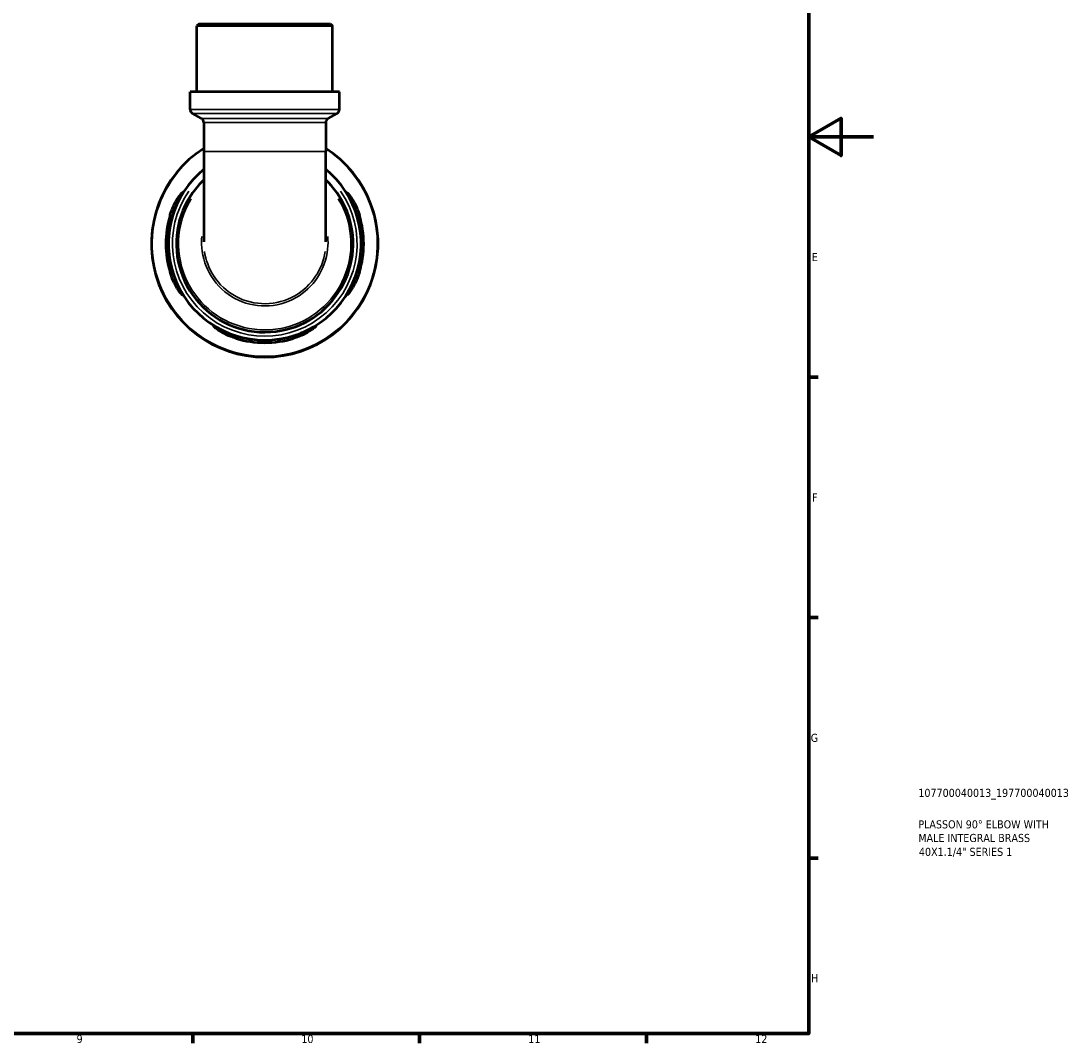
# Model space of a CAD drawing. Header units: millimetres. Extents: x 0 to 902, y 0 to 823.
# Tile 5 of 6: x 578 to 902, y 17 to 333. Entities that reach past the tile are written whole.
import ezdxf

# ---------------------------------------------------------------- set-up
doc = ezdxf.new("R2010")
doc.units = ezdxf.units.MM
for name, color, linetype, lineweight in [('Border (ISO)', 7, 'Continuous', 70), ('Title (ISO)', 7, 'Continuous', 50), ('Visible (ISO)', 7, 'Continuous', 50), ('Visible Narrow (ISO)', 7, 'Continuous', 35)]:
    doc.layers.add(name, color=color, linetype=linetype, lineweight=lineweight)
doc.styles.add('Note Text (ISO)', font='tahoma.ttf')

# ---------------------------------------------------------------- blocks, each defined once
blk = doc.blocks.new('Borders Default Border')
at = {"layer": 'Border (ISO)'}
for p, q in [((821, 222.75), (823.9, 222.75)), ((821, 148.5), (823.9, 148.5)), ((821, 74.25), (823.9, 74.25)), ((630.75, 20), (630.75, 17.1)), ((700.83, 20), (700.83, 17.1)), ((770.92, 20), (770.92, 17.1))]:
    blk.add_line(p, q, dxfattribs=at)
at = {"layer": 'Border (ISO)', "flags": 128}
for points in [[(20, 20), (20, 574), (821, 574), (821, 20), (20, 20)], [(841, 297), (821, 297), (831, 302.77), (831, 291.23), (821, 297)]]:
    blk.add_lwpolyline(points, dxfattribs=at)
at = {"layer": 'Border (ISO)', "color": 232, "true_color": 0xca0064, "char_height": 2.5, "attachment_point": 7, "style": 'Note Text (ISO)'}
for s, insert in [('E', (821.94, 258.63)), ('F', (822, 184.38)), ('G', (821.61, 110.08)), ('H', (821.74, 35.88)), ('9', (594.88, 17.05)), ('10', (664.29, 17.05)), ('11', (734.37, 17.1)), ('12', (804.46, 17.1))]:
    blk.add_mtext(s, dxfattribs=dict(at, insert=insert))
blk = doc.blocks.new('Title Blocks ISO')
at = {"layer": 'Title (ISO)', "color": 232, "true_color": 0xca0064, "style": 'Note Text (ISO)'}
for tag, p in [('PART_NUMBER_001', (33.84, 73.13)), ('DESCRIPTION_001', (33.84, 63.4)), ('DESCRIPTION_002', (33.84, 59.19)), ('DESCRIPTION_003', (34.02, 54.91))]:
    blk.add_attdef(tag, p, '', height=2.5, dxfattribs=at)

msp = doc.modelspace()

# ---------------------------------------------------------------- linework, layer by layer
at = {"layer": 'Visible (ISO)'}
for p, q in [((632.744, 331.991), (632.044, 331.291)), ((673.954, 331.291), (632.044, 331.291)), ((632.044, 310.991), (632.044, 331.291)), ((632.744, 331.991), (673.254, 331.991)), ((673.254, 331.991), (673.954, 331.291)), ((673.954, 310.991), (673.954, 331.291)), ((676.05, 310.991), (629.949, 310.991)), ((629.949, 305.5), (629.949, 310.991)), ((676.05, 305.5), (676.05, 310.991)), ((633.44, 302.676), (630.649, 304.287)), ((672.559, 302.676), (675.35, 304.287)), ((634.14, 301.463), (634.14, 292.456)), ((671.859, 301.463), (671.859, 292.456)), ((634.14, 292.456), (634.14, 264.595)), ((671.859, 264.595), (671.859, 292.456))]:
    msp.add_line(p, q, dxfattribs=at)
for centre, radius, start, end in [((631.349, 305.5), 1.4, 180, 240), ((674.65, 305.5), 1.4, 300, 0), ((632.74, 301.463), 1.4, 0, 60), ((673.259, 301.463), 1.4, 120, 180), ((652.999, 263.991), 35, 122.6049, 57.3951), ((652.999, 263.991), 29.75, 129.34088, 50.65912), ((652.999, 263.991), 30.55, 163.25852, 196.74148), ((652.999, 263.991), 29.752, 162.79549, 197.20451), ((652.999, 263.991), 29.752, 342.79549, 17.20451), ((652.999, 263.991), 30.55, 343.25852, 16.74148), ((652.999, 263.991), 29.752, 252.79549, 287.20451), ((652.999, 263.991), 30.55, 253.25852, 286.74148)]:
    msp.add_arc(centre, radius, start, end, dxfattribs=at)
for points, knots in [([(634.142, 283.727), (632.868, 282.51), (631.71, 281.172), (628.308, 276.351), (626.705, 272.42), (625.344, 263.972), (625.721, 259.439), (628.511, 251.182), (630.863, 247.446), (636.998, 241.463), (640.768, 239.214), (649.096, 236.607), (653.675, 236.339), (662.072, 237.92), (665.917, 239.596), (672.666, 244.576), (675.507, 247.956), (679.232, 255.42), (680.22, 259.445), (680.369, 267.555), (679.521, 271.636), (676.395, 278.477), (674.356, 281.343), (671.859, 283.73)], [-7.0913469, -7.0913469, -7.0913469, -7.0913469, -6.8977525, -6.8977525, -6.4429484, -6.4429484, -5.9573227, -5.9573227, -5.4852408, -5.4852408, -5.0156956, -5.0156956, -4.5262538, -4.5262538, -4.0766439, -4.0766439, -3.6045073, -3.6045073, -3.1600048, -3.1600048, -2.7130979, -2.7130979, -2.333441, -2.333441, -2.333441, -2.333441]), ([(623.744, 272.791), (623.856, 273.163), (623.978, 273.532), (624.427, 274.774), (624.793, 275.604), (625.575, 277.137), (625.993, 277.83), (626.706, 278.889), (627.01, 279.28), (627.387, 279.701), (627.495, 279.795), (627.578, 279.788), (627.558, 279.698), (627.393, 279.316), (627.225, 278.991), (626.736, 278.043), (626.393, 277.368), (625.673, 275.799), (625.298, 274.895), (624.826, 273.562), (624.699, 273.178), (624.579, 272.791)], [-2.480382, -2.480382, -2.480382, -2.480382, -2.3632864, -2.3632864, -2.0797682, -2.0797682, -1.7797913, -1.7797913, -1.5082102, -1.5082102, -1.3050069, -1.3050069, -1.1133462, -1.1133462, -0.8807716, -0.8807716, -0.5859506, -0.5859506, -0.278928, -0.278928, -0.1569413, -0.1569413, -0.1569413, -0.1569413]), ([(681.419, 272.791), (681.33, 273.081), (681.236, 273.369), (680.848, 274.499), (680.528, 275.31), (679.828, 276.911), (679.449, 277.675), (678.888, 278.77), (678.685, 279.157), (678.467, 279.624), (678.425, 279.747), (678.465, 279.816), (678.548, 279.759), (678.861, 279.433), (679.122, 279.112), (679.807, 278.145), (680.254, 277.435), (681.096, 275.842), (681.493, 274.969), (681.988, 273.63), (682.127, 273.212), (682.254, 272.791)], [-2.4578268, -2.4578268, -2.4578268, -2.4578268, -2.3666352, -2.3666352, -2.0973585, -2.0973585, -1.7850668, -1.7850668, -1.5391239, -1.5391239, -1.3442775, -1.3442775, -1.1470909, -1.1470909, -0.8924186, -0.8924186, -0.5700865, -0.5700865, -0.2686379, -0.2686379, -0.135989, -0.135989, -0.135989, -0.135989]), ([(624.579, 255.191), (624.669, 254.902), (624.763, 254.613), (625.15, 253.483), (625.471, 252.672), (626.17, 251.072), (626.55, 250.308), (627.11, 249.212), (627.313, 248.826), (627.531, 248.359), (627.573, 248.236), (627.534, 248.166), (627.45, 248.224), (627.137, 248.55), (626.876, 248.871), (626.191, 249.838), (625.744, 250.547), (624.903, 252.141), (624.505, 253.013), (624.011, 254.353), (623.871, 254.77), (623.744, 255.191)], [-2.4578268, -2.4578268, -2.4578268, -2.4578268, -2.3666352, -2.3666352, -2.0973585, -2.0973585, -1.7850668, -1.7850668, -1.5391239, -1.5391239, -1.3442775, -1.3442775, -1.1470909, -1.1470909, -0.8924186, -0.8924186, -0.5700865, -0.5700865, -0.2686379, -0.2686379, -0.135989, -0.135989, -0.135989, -0.135989]), ([(682.254, 255.191), (682.142, 254.82), (682.02, 254.451), (681.572, 253.209), (681.205, 252.378), (680.423, 250.845), (680.006, 250.152), (679.292, 249.094), (678.988, 248.703), (678.612, 248.281), (678.503, 248.188), (678.42, 248.195), (678.44, 248.284), (678.605, 248.666), (678.774, 248.991), (679.262, 249.94), (679.606, 250.614), (680.325, 252.184), (680.701, 253.088), (681.172, 254.42), (681.3, 254.805), (681.419, 255.191)], [-2.480382, -2.480382, -2.480382, -2.480382, -2.3632864, -2.3632864, -2.0797682, -2.0797682, -1.7797913, -1.7797913, -1.5082102, -1.5082102, -1.3050069, -1.3050069, -1.1133462, -1.1133462, -0.8807716, -0.8807716, -0.5859506, -0.5859506, -0.278928, -0.278928, -0.1569413, -0.1569413, -0.1569413, -0.1569413]), ([(644.199, 234.736), (643.828, 234.848), (643.459, 234.97), (642.217, 235.419), (641.386, 235.785), (639.853, 236.567), (639.16, 236.985), (638.101, 237.699), (637.71, 238.002), (637.289, 238.379), (637.196, 238.487), (637.203, 238.57), (637.292, 238.551), (637.674, 238.385), (637.999, 238.217), (638.948, 237.729), (639.622, 237.385), (641.191, 236.665), (642.096, 236.29), (643.428, 235.818), (643.813, 235.691), (644.199, 235.571)], [-2.480382, -2.480382, -2.480382, -2.480382, -2.3632864, -2.3632864, -2.0797682, -2.0797682, -1.7797913, -1.7797913, -1.5082102, -1.5082102, -1.3050069, -1.3050069, -1.1133462, -1.1133462, -0.8807716, -0.8807716, -0.5859506, -0.5859506, -0.278928, -0.278928, -0.1569413, -0.1569413, -0.1569413, -0.1569413]), ([(661.799, 235.571), (662.089, 235.661), (662.377, 235.755), (663.507, 236.142), (664.318, 236.463), (665.918, 237.162), (666.683, 237.542), (667.778, 238.102), (668.164, 238.306), (668.632, 238.523), (668.755, 238.566), (668.824, 238.526), (668.767, 238.442), (668.441, 238.129), (668.12, 237.868), (667.152, 237.183), (666.443, 236.736), (664.849, 235.895), (663.977, 235.498), (662.638, 235.003), (662.22, 234.863), (661.799, 234.736)], [-2.4578268, -2.4578268, -2.4578268, -2.4578268, -2.3666352, -2.3666352, -2.0973585, -2.0973585, -1.7850668, -1.7850668, -1.5391239, -1.5391239, -1.3442775, -1.3442775, -1.1470909, -1.1470909, -0.8924186, -0.8924186, -0.5700865, -0.5700865, -0.2686379, -0.2686379, -0.135989, -0.135989, -0.135989, -0.135989])]:
    msp.add_open_spline(points, degree=3, knots=knots, dxfattribs=at)
at = {"layer": 'Visible Narrow (ISO)'}
for p, q in [((630.232, 305.5), (675.766, 305.5)), ((675.075, 304.287), (630.924, 304.287)), ((633.68, 302.676), (672.318, 302.676)), ((671.626, 301.463), (634.372, 301.463)), ((634.372, 292.456), (671.626, 292.456)), ((623.786, 272.791), (624.537, 272.791)), ((681.461, 272.791), (682.212, 272.791)), ((624.537, 255.191), (623.786, 255.191)), ((682.212, 255.191), (681.461, 255.191)), ((644.199, 234.778), (644.199, 235.529)), ((661.799, 235.529), (661.799, 234.778))]:
    msp.add_line(p, q, dxfattribs=at)
for radius, start, end in [(34.74, 137.59158, 42.40842), (28.525, 145.24935, 34.75065)]:
    msp.add_arc((652.999, 263.991), radius, start, end, dxfattribs=at)
for points, knots in [([(675.72, 277.894), (676.278, 276.979), (676.781, 276.031), (678.866, 271.445), (679.688, 267.465), (679.534, 259.558), (678.569, 255.636), (674.934, 248.364), (672.164, 245.071), (665.586, 240.22), (661.839, 238.588), (653.657, 237.048), (649.196, 237.309), (641.081, 239.848), (637.408, 242.039), (631.427, 247.867), (629.133, 251.506), (626.408, 259.552), (626.036, 263.97), (627.262, 271.637), (628.481, 274.941), (630.278, 277.894)], [2.5924353, 2.5924353, 2.5924353, 2.5924353, 2.7130979, 2.7130979, 3.1600048, 3.1600048, 3.6045073, 3.6045073, 4.0766439, 4.0766439, 4.5262538, 4.5262538, 5.0156956, 5.0156956, 5.4852408, 5.4852408, 5.9573227, 5.9573227, 6.4429484, 6.4429484, 6.8323529, 6.8323529, 6.8323529, 6.8323529]), ([(633.53, 266.244), (633.435, 265.109), (633.434, 263.966), (633.805, 259.653), (634.846, 256.542), (638.346, 251.032), (640.867, 248.682), (646.667, 245.567), (649.915, 244.763), (656.481, 244.817), (659.791, 245.716), (665.325, 248.893), (667.61, 251.052), (671, 256.22), (672.077, 259.242), (672.562, 263.64), (672.577, 264.948), (672.47, 266.245)], [-1.6391671, -1.6391671, -1.6391671, -1.6391671, -1.4671428, -1.4671428, -0.985747, -0.985747, -0.4817892, -0.4817892, 0.0080735, 0.0080735, 0.5095305, 0.5095305, 0.9713741, 0.9713741, 1.4426288, 1.4426288, 1.6391667, 1.6391667, 1.6391667, 1.6391667]), ([(671.632, 261.617), (671.213, 258.903), (670.216, 256.282), (667.093, 251.521), (664.889, 249.438), (659.551, 246.373), (656.358, 245.506), (650.024, 245.453), (646.892, 246.229), (641.297, 249.234), (638.864, 251.502), (635.716, 256.458), (634.772, 258.995), (634.367, 261.617)], [-1.4000873, -1.4000873, -1.4000873, -1.4000873, -0.9713741, -0.9713741, -0.5095305, -0.5095305, -0.0080735, -0.0080735, 0.4817892, 0.4817892, 0.985747, 0.985747, 1.4000988, 1.4000988, 1.4000988, 1.4000988])]:
    msp.add_open_spline(points, degree=3, knots=knots, dxfattribs=at)

# ---------------------------------------------------------------- block references
msp.add_blockref('Borders Default Border', (0, 0))
msp.add_blockref('Title Blocks ISO', (821, 20)).add_auto_attribs({'PART_NUMBER_001': '107700040013_197700040013', 'DESCRIPTION_001': 'PLASSON 90° ELBOW WITH', 'DESCRIPTION_002': 'MALE INTEGRAL BRASS', 'DESCRIPTION_003': '40X1.1/4" SERIES 1'})

doc.saveas('drawing.dxf')
